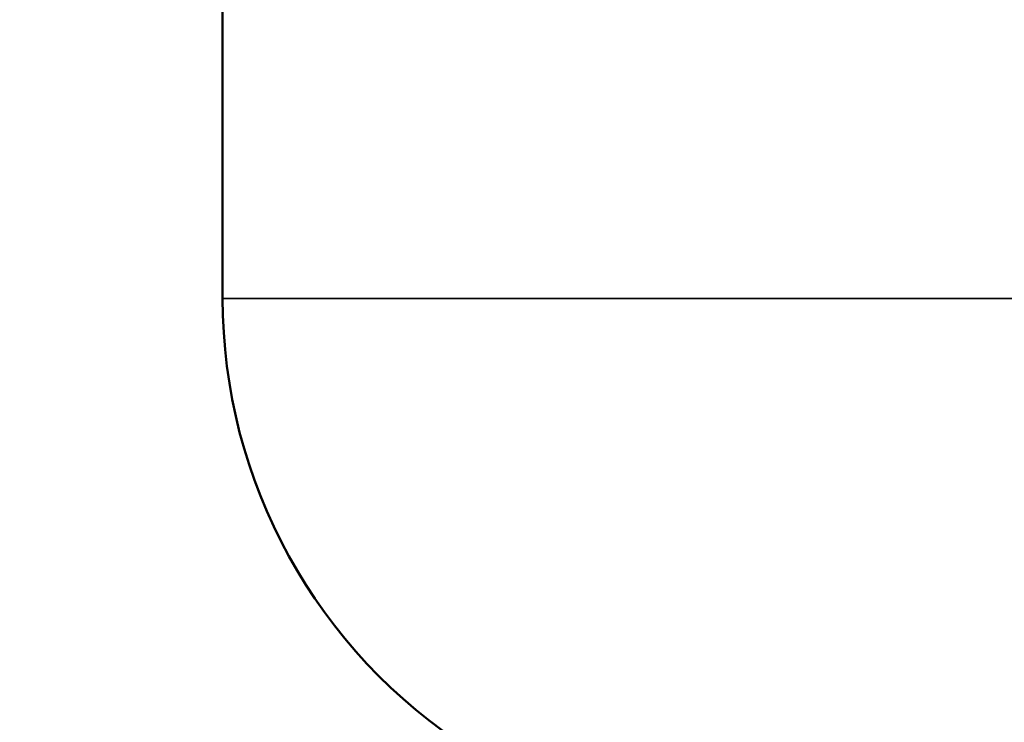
# Model space of a CAD drawing. Header units: inches. Extents: x 1 to 199, y 4 to 126.
# Tile 31 of 54: x 91.57 to 98.93, y 43.95 to 49.21. Entities that reach past the tile are written whole.
import ezdxf

# ---------------------------------------------------------------- set-up
doc = ezdxf.new("R2010")
doc.units = ezdxf.units.IN
doc.header["$LTSCALE"] = 5.882353
doc.header["$MEASUREMENT"] = 0
for name, color, linetype, lineweight in [('Symbol (ANSI)', 7, 'Continuous', 25), ('Visible (ANSI)', 7, 'Continuous', 50), ('Visible Narrow (ANSI)', 7, 'Continuous', 35)]:
    doc.layers.add(name, color=color, linetype=linetype, lineweight=lineweight)
doc.styles.add('Note Text (ANSI)', font='tahoma.ttf')
doc.dimstyles.new('Default (ANSI)$7', dxfattribs={"dimscale": 5.882353, "dimtxt": 0.12, "dimasz": 0.098425, "dimexe": 0.125, "dimexo": 0.0625, "dimgap": 0.031496, "dimtad": 0, "dimtih": 1, "dimtoh": 1, "dimrnd": 1e-08, "dimzin": 4, "dimdsep": 46, "dimtxsty": 'Note Text (ANSI)', "dimcen": 0.09, "dimdle": 0.393701, "dimclrd": 256, "dimclre": 256, "dimclrt": 256, "dimadec": 0, "dimazin": 1, "dimtfac": 1, "dimtofl": 0, "dimtmove": 0, "dimatfit": 3, "dimfxl": 1, "dimtolj": 1, "dimtzin": 4, "dimlwd": -1, "dimlwe": -1, "dimarcsym": 0})

msp = doc.modelspace()

# ---------------------------------------------------------------- linework, layer by layer
at = {"layer": 'Visible (ANSI)'}
msp.add_line((93.0848, 83.1404), (93.0848, 47.1228), dxfattribs=at)
msp.add_arc((97.0848, 47.1228), 4, 180, 237.63466, dxfattribs=at)
at = {"layer": 'Visible Narrow (ANSI)'}
msp.add_line((93.0848, 47.1228), (113.0848, 47.1228), dxfattribs=at)

# ---------------------------------------------------------------- leaders
at = {"layer": 'Symbol (ANSI)', "annotation_type": 0, "has_hookline": 1, "hookline_direction": 1, "text_width": 7.1205}
msp.add_leader([(91.6116, 39.8703), (87.7091, 46.1505), (87.1301, 46.1505)], dimstyle='Default (ANSI)$7', override={"dimtad": 0}, dxfattribs=at)

doc.saveas('drawing.dxf')
